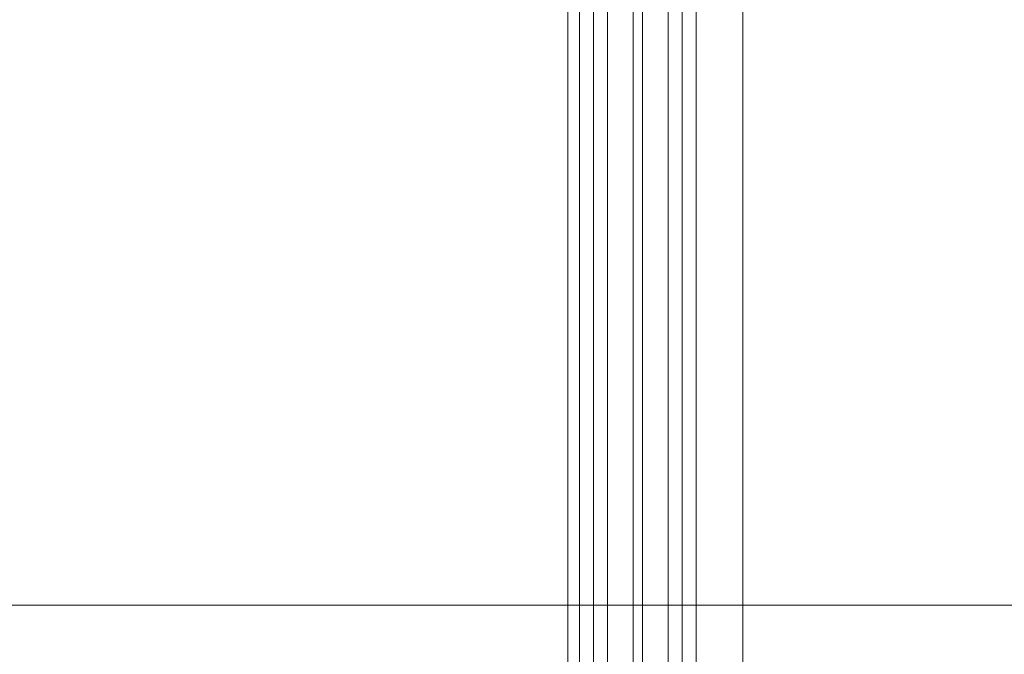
# Model space of a CAD drawing. Header units: centimetres. Extents: x -1737 to 22393, y -8842 to 3838.
# Tile 143 of 174: x 505 to 548, y 2956 to 2984. Entities that reach past the tile are written whole.
import ezdxf

# ---------------------------------------------------------------- set-up
doc = ezdxf.new("R2010")
doc.units = ezdxf.units.CM
doc.linetypes.add('Dash', pattern=[60, 30, -30])
for name, color, linetype, lineweight in [('A-DETL-GENF', 92, 'Continuous', 9), ('A-DOOR', 31, 'Continuous', 13), ('A-DOOR-HDLN', 31, 'Continuous', 13), ('A-DOOR-IDEN', 31, 'Continuous', 13)]:
    doc.layers.add(name, color=color, linetype=linetype, lineweight=lineweight)

# ---------------------------------------------------------------- blocks, each defined once
blk = doc.blocks.new('Schueco_FWS_ADS-75-SimplySmart_inw_Family-02 - FWS SI insert unit 90-2508000-3_piętro I __3_90 m_ - stan projektowany')
at = {"layer": 'A-DETL-GENF'}
for p, q in [((-76.25, 6.6), (76.25, 6.6)), ((6.9, 4.6), (-59.83, 4.6)), ((-55.25, 4), (6.9, 4)), ((-55.25, 3.4), (6.9, 3.4)), ((-55.25, 2.3), (6.9, 2.3)), ((-55.25, 1.9), (6.9, 1.9)), ((-55.25, 0.8), (6.9, 0.8)), ((-55.25, 0.2), (6.9, 0.2)), ((-55.25, -0.4), (6.9, -0.4)), ((75.35, -0.9), (-75.35, -0.9))]:
    blk.add_line(p, q, dxfattribs=at)
at = {"layer": 'A-DOOR-HDLN', "linetype": 'Dash', "lineweight": 9}
blk.add_arc((-73.05, 7.6), 93.95, 360, 90, dxfattribs=at)
blk = doc.blocks.new('etykieta drzwi wymiar i kategoria - Aluprof Curtain Door - etykieta drzwi 1S góra-2374516-3_piętro I __3_90 m_ - stan projektowany')
at = {"layer": 'A-DOOR-IDEN'}
blk.add_line((0, 0), (0, -0.59844), dxfattribs=at)

msp = doc.modelspace()

# ---------------------------------------------------------------- block references
at = {"layer": 'A-DOOR', "rotation": 270.0000000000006}
msp.add_blockref('Schueco_FWS_ADS-75-SimplySmart_inw_Family-02 - FWS SI insert unit 90-2508000-3_piętro I __3_90 m_ - stan projektowany', (529.777, 2958.576), dxfattribs=at)
at = {"layer": 'A-DOOR-IDEN', "xscale": 99.99999999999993, "yscale": 99.99999999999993, "zscale": 99.99999999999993, "rotation": 270.0000000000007}
msp.add_blockref('etykieta drzwi wymiar i kategoria - Aluprof Curtain Door - etykieta drzwi 1S góra-2374516-3_piętro I __3_90 m_ - stan projektowany', (562.377, 2958.576), dxfattribs=at)

doc.saveas('drawing.dxf')
